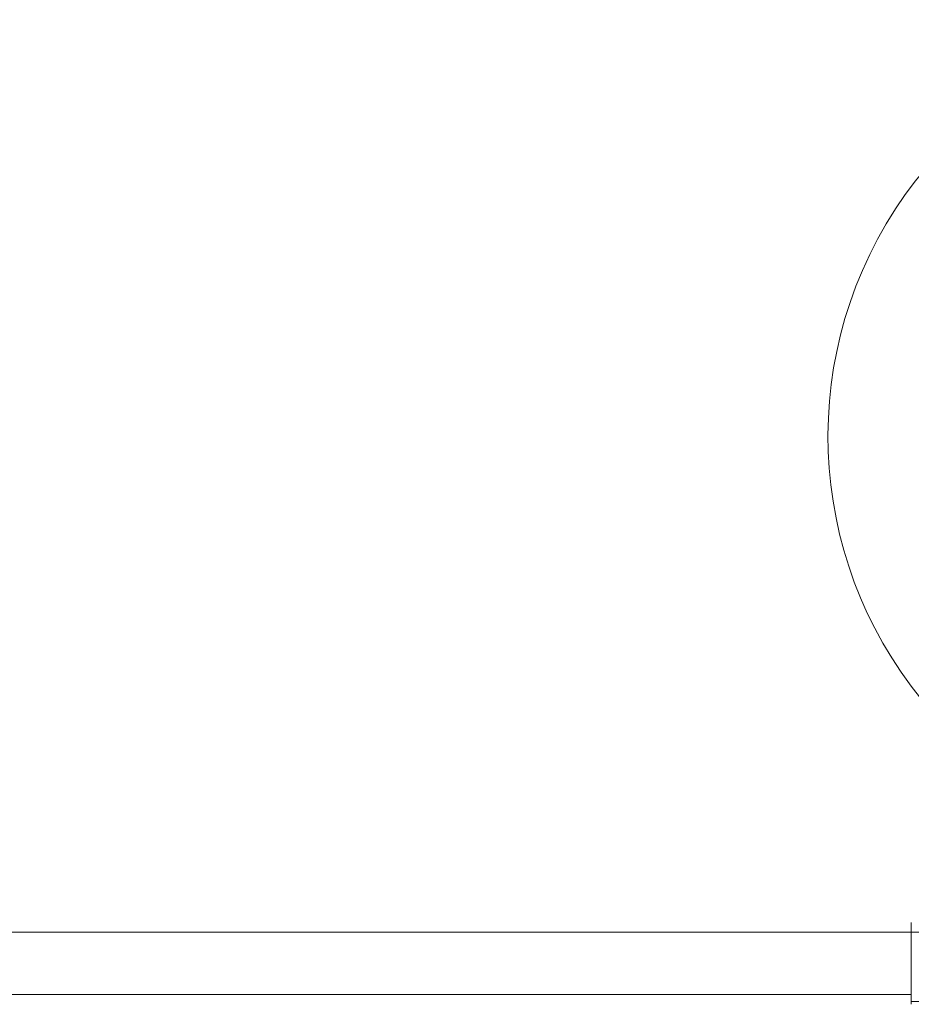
# Model space of a CAD drawing. Header units: millimetres. Extents: x -458 to 1924, y -69 to 430.
# Tile 12 of 49: x -174 to -110, y 159 to 230. Entities that reach past the tile are written whole.
import ezdxf

# ---------------------------------------------------------------- set-up
doc = ezdxf.new("R2010")
doc.units = ezdxf.units.MM

# ---------------------------------------------------------------- blocks, each defined once
blk = doc.blocks.new('Drawing View2')
at = {"color": 7, "linetype": 'Continuous', "lineweight": 18}
for p, q in [((-245.577, -14.853), (-245.577, -14.153)), ((-317.987, -14.853), (-245.577, -14.853)), ((-245.577, -14.853), (-244.777, -14.853)), ((-245.577, -19.853), (-245.577, -14.853)), ((-317.987, -19.353), (-245.577, -19.353)), ((-245.577, -19.853), (-245.577, -20.053)), ((-245.577, -19.853), (-244.777, -19.853))]:
    blk.add_line(p, q, dxfattribs=at)
blk.add_arc((-221.577, 20.843), 30, 0, 224.00899, dxfattribs=at)

msp = doc.modelspace()

# ---------------------------------------------------------------- block references
at = {"color": 7, "linetype": 'Continuous', "lineweight": 18}
msp.add_blockref('Drawing View2', (135.286, 179.211), dxfattribs=at)

doc.saveas('drawing.dxf')
